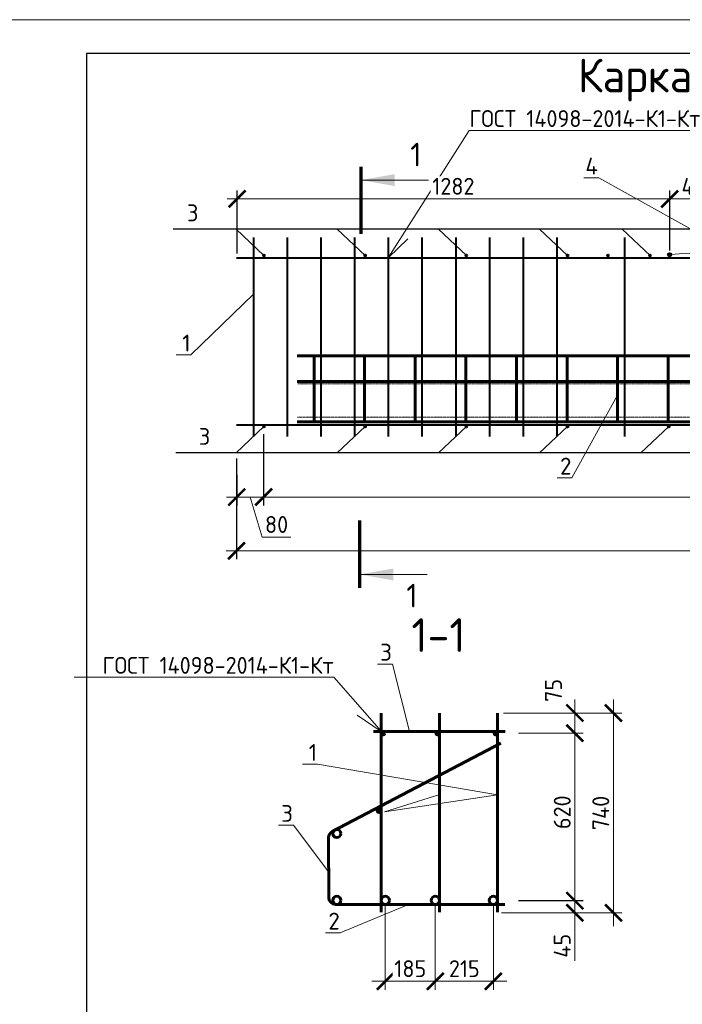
# Model space of a CAD drawing. Header units: millimetres. Extents: x 251864 to 617215, y -272865 to -46010.
# Tile 37 of 53: x 493577 to 503399, y -223534 to -208942. Entities that reach past the tile are written whole.
import ezdxf
from ezdxf import colors
from ezdxf.entities.mleader import LeaderData, LeaderLine
from ezdxf.math import Vec2, Vec3

# ---------------------------------------------------------------- set-up
doc = ezdxf.new("R2010")
doc.units = ezdxf.units.MM
doc.linetypes.add('CENTER2', pattern=[28.575, 19.05, -3.175, 3.175, -3.175])
doc.layers.get('Defpoints').update_dxf_attribs({"color": 140})
for name, color, linetype, lineweight in [('RAZMER', 100, 'Continuous', 15), ('Армирование', 3, 'Continuous', 40), ('Выноски', 20, 'Continuous', 20), ('подоснова', 151, 'Continuous', 5), ('поз.', 2, 'Continuous', 25), ('Размеры', 54, 'Continuous', 20), ('СО_ОСНОВНАЯ_060', 142, 'Continuous', 60), ('Текст-тонкая', 4, 'Continuous', 15), ('ТОНКИЕ', 7, 'Continuous', 9)]:
    doc.layers.add(name, color=color, linetype=linetype, lineweight=lineweight)
doc.layers.add('ТОЛСТЫЕ_ОСНОВНЫЕ', color=6, linetype='Continuous')
doc.styles.add('GOST-2.304_Type-B', font='GOST_Common.ttf')
doc.styles.add('ГОСТ', font='GOST_Common.ttf')
doc.dimstyles.new('ГОСТ', dxfattribs={"dimscale": 0, "dimtxt": 2.5, "dimasz": 2.5, "dimexe": 1.25, "dimexo": 0.625, "dimtad": 1, "dimdec": 0, "dimtxsty": 'ГОСТ', "dimblk": 'ARCHTICK', "dimcen": 2.5, "dimdle": 1.5, "dimclrd": 256, "dimclre": 256, "dimclrt": 256, "dimadec": 0, "dimazin": 0, "dimtfac": 1, "dimtdec": 0, "dimtmove": 1, "dimatfit": 3, "dimfxl": 2, "dimtfill": 1, "dimlwd": -1, "dimarcsym": 0})
doc.dimstyles.new('мой', dxfattribs={"dimscale": 100, "dimtxt": 2.5, "dimasz": 2.5, "dimexe": 1.25, "dimexo": 0.625, "dimtad": 1, "dimdec": 0, "dimtxsty": 'GOST-2.304_Type-B', "dimblk": 'ARCHTICK', "dimcen": 2.5, "dimdle": 2, "dimaunit": 1, "dimadec": 1, "dimazin": 2, "dimtfac": 1, "dimtdec": 0, "dimtmove": 1, "dimatfit": 3, "dimfxl": 1, "dimtfill": 1, "dimlwd": -1, "dimlwe": -1, "dimarcsym": 0})

# ---------------------------------------------------------------- blocks, each defined once
blk = doc.blocks.new('*U281')
at = {"layer": 'ТОЛСТЫЕ_ОСНОВНЫЕ', "color": 6}
blk.add_lwpolyline([(20, 5), (205, 5), (205, 292), (20, 292)], close=True, dxfattribs=at)
at = {"layer": 'ТОНКИЕ'}
blk.add_lwpolyline([(0, 0), (210, 0), (210, 297), (0, 297)], close=True, dxfattribs=at)
blk = doc.blocks.new('_None')
blk = doc.blocks.new('_ArchTick')
at = {"color": 0, "linetype": 'ByBlock', "const_width": 0.15}
blk.add_lwpolyline([(-0.5, -0.5), (0.5, 0.5)], dxfattribs=at)
blk = doc.blocks.new('*D1031')
at = {"layer": 'Defpoints', "color": 0, "ltscale": 0.1, "transparency": 16777216}
for p in [(500908, -221998), (501806, -221998), (500658, -222178)]:
    blk.add_point(p, dxfattribs=at)
at = {"layer": 'Размеры', "color": 0, "linetype": 'Continuous', "ltscale": 0.1, "transparency": 16777216}
for p, q in [((501806, -222378), (501806, -221798)), ((500971, -221998), (501931, -221998)), ((500721, -222178), (501931, -222178)), ((501806, -222891), (501806, -222178))]:
    blk.add_line(p, q, dxfattribs=at)
at = {"layer": 'Размеры', "color": 0, "ltscale": 0.1, "transparency": 16777216, "xscale": 250, "yscale": 250, "zscale": 250}
for p, rotation in [((501806, -221998), 90), ((501806, -222178), 270)]:
    blk.add_blockref('_ArchTick', p, dxfattribs=dict(at, rotation=rotation))
at = {"layer": 'Размеры', "color": 0, "ltscale": 0.1, "transparency": 16777216, "insert": (501619, -222666), "char_height": 250, "attachment_point": 5, "rotation": 90, "style": 'GOST-2.304_Type-B', "bg_fill": 3, "box_fill_scale": 1.1, "bg_fill_color": 256, "bg_fill_true_color": 13158600, "bg_fill_transparency": 0}
blk.add_mtext('45', dxfattribs=at)
blk = doc.blocks.new('*D1032')
at = {"layer": 'Defpoints', "color": 0, "ltscale": 0.1, "transparency": 16777216}
for p in [(500908, -219517), (501806, -219517), (500908, -221997)]:
    blk.add_point(p, dxfattribs=at)
at = {"layer": 'Размеры', "color": 0, "linetype": 'Continuous', "ltscale": 0.1, "transparency": 16777216}
for p, q in [((501806, -222197), (501806, -219317)), ((500971, -219517), (501931, -219517)), ((500971, -221997), (501931, -221997))]:
    blk.add_line(p, q, dxfattribs=at)
at = {"layer": 'Размеры', "color": 0, "ltscale": 0.1, "transparency": 16777216, "xscale": 250, "yscale": 250, "zscale": 250}
for p, rotation in [((501806, -219517), 90), ((501806, -221997), 270)]:
    blk.add_blockref('_ArchTick', p, dxfattribs=dict(at, rotation=rotation))
at = {"layer": 'Размеры', "color": 0, "ltscale": 0.1, "transparency": 16777216, "insert": (501619, -220687), "char_height": 250, "attachment_point": 5, "rotation": 90, "style": 'GOST-2.304_Type-B', "bg_fill": 3, "box_fill_scale": 1.1, "bg_fill_color": 256, "bg_fill_true_color": 13158600, "bg_fill_transparency": 0}
blk.add_mtext('620', dxfattribs=at)
blk = doc.blocks.new('*D1033')
at = {"layer": 'Defpoints', "color": 0, "ltscale": 0.1, "transparency": 16777216}
for p in [(500688, -219217), (501806, -219217), (500908, -219517)]:
    blk.add_point(p, dxfattribs=at)
at = {"layer": 'Размеры', "color": 0, "linetype": 'Continuous', "ltscale": 0.1, "transparency": 16777216}
for p, q in [((501806, -219717), (501806, -219017)), ((500751, -219217), (501931, -219217)), ((500971, -219517), (501931, -219517))]:
    blk.add_line(p, q, dxfattribs=at)
at = {"layer": 'Размеры', "color": 0, "ltscale": 0.1, "transparency": 16777216, "xscale": 250, "yscale": 250, "zscale": 250}
for p, rotation in [((501806, -219217), 90), ((501806, -219517), 270)]:
    blk.add_blockref('_ArchTick', p, dxfattribs=dict(at, rotation=rotation))
at = {"layer": 'Размеры', "color": 0, "ltscale": 0.1, "transparency": 16777216, "insert": (501490, -218882), "char_height": 250, "attachment_point": 5, "rotation": 90, "style": 'GOST-2.304_Type-B', "bg_fill": 3, "box_fill_scale": 1.1, "bg_fill_color": 256, "bg_fill_true_color": 13158600, "bg_fill_transparency": 0}
blk.add_mtext('75', dxfattribs=at)
blk = doc.blocks.new('*D1034')
at = {"layer": 'Defpoints', "color": 0, "ltscale": 0.1, "transparency": 16777216}
for p in [(501321, -219217), (500658, -222178), (502379, -222178)]:
    blk.add_point(p, dxfattribs=at)
at = {"layer": 'Размеры', "color": 0, "linetype": 'Continuous', "ltscale": 0.1, "transparency": 16777216}
for p, q in [((502379, -219017), (502379, -222378)), ((501383, -219217), (502504, -219217)), ((500721, -222178), (502504, -222178))]:
    blk.add_line(p, q, dxfattribs=at)
at = {"layer": 'Размеры', "color": 0, "ltscale": 0.1, "transparency": 16777216, "xscale": 250, "yscale": 250, "zscale": 250}
for p, rotation in [((502379, -219217), 90), ((502379, -222178), 270)]:
    blk.add_blockref('_ArchTick', p, dxfattribs=dict(at, rotation=rotation))
at = {"layer": 'Размеры', "color": 0, "ltscale": 0.1, "transparency": 16777216, "insert": (502191, -220698), "char_height": 250, "attachment_point": 5, "rotation": 90, "style": 'GOST-2.304_Type-B', "bg_fill": 3, "box_fill_scale": 1.1, "bg_fill_color": 256, "bg_fill_true_color": 13158600, "bg_fill_transparency": 0}
blk.add_mtext('740', dxfattribs=at)
blk = doc.blocks.new('*D1035')
at = {"layer": 'Defpoints', "color": 0, "ltscale": 0.1, "transparency": 16777216}
for p in [(499738, -221993), (500598, -221993), (499738, -223192)]:
    blk.add_point(p, dxfattribs=at)
at = {"layer": 'Размеры', "color": 0, "linetype": 'Continuous', "ltscale": 0.1, "transparency": 16777216}
for p, q in [((499738, -222055), (499738, -223317)), ((500598, -222055), (500598, -223317)), ((500798, -223192), (499538, -223192))]:
    blk.add_line(p, q, dxfattribs=at)
at = {"layer": 'Размеры', "color": 0, "ltscale": 0.1, "transparency": 16777216, "xscale": 250, "yscale": 250, "zscale": 250, "rotation": 180}
blk.add_blockref('_ArchTick', (499738, -223192), dxfattribs=at)
at = {"layer": 'Размеры', "color": 0, "ltscale": 0.1, "transparency": 16777216, "xscale": 250, "yscale": 250, "zscale": 250}
blk.add_blockref('_ArchTick', (500598, -223192), dxfattribs=at)
at = {"layer": 'Размеры', "color": 0, "ltscale": 0.1, "transparency": 16777216, "insert": (500168, -223005), "char_height": 250, "attachment_point": 5, "style": 'GOST-2.304_Type-B', "bg_fill": 3, "box_fill_scale": 1.1, "bg_fill_color": 256, "bg_fill_true_color": 13158600, "bg_fill_transparency": 0}
blk.add_mtext('215', dxfattribs=at)
blk = doc.blocks.new('*D1036')
at = {"layer": 'Defpoints', "color": 0, "ltscale": 0.1, "transparency": 16777216}
for p in [(498997, -221993), (499738, -222176), (498997, -223192)]:
    blk.add_point(p, dxfattribs=at)
at = {"layer": 'Размеры', "color": 0, "linetype": 'Continuous', "ltscale": 0.1, "transparency": 16777216}
for p, q in [((498997, -222055), (498997, -223317)), ((499738, -222238), (499738, -223317)), ((499938, -223192), (498797, -223192))]:
    blk.add_line(p, q, dxfattribs=at)
at = {"layer": 'Размеры', "color": 0, "ltscale": 0.1, "transparency": 16777216, "xscale": 250, "yscale": 250, "zscale": 250, "rotation": 180}
blk.add_blockref('_ArchTick', (498997, -223192), dxfattribs=at)
at = {"layer": 'Размеры', "color": 0, "ltscale": 0.1, "transparency": 16777216, "xscale": 250, "yscale": 250, "zscale": 250}
blk.add_blockref('_ArchTick', (499738, -223192), dxfattribs=at)
at = {"layer": 'Размеры', "color": 0, "ltscale": 0.1, "transparency": 16777216, "insert": (499367, -223005), "char_height": 250, "attachment_point": 5, "style": 'GOST-2.304_Type-B', "bg_fill": 3, "box_fill_scale": 1.1, "bg_fill_color": 256, "bg_fill_true_color": 13158600, "bg_fill_transparency": 0}
blk.add_mtext('185', dxfattribs=at)
blk = doc.blocks.new('*D1037')
at = {"layer": 'Defpoints', "color": 0, "transparency": 16777216}
for p in [(497193, -215021), (496795, -215626), (497193, -216016)]:
    blk.add_point(p, dxfattribs=at)
at = {"layer": 'Размеры', "lineweight": -2, "transparency": 16777216}
for p, q in [((497193, -215084), (497193, -216141)), ((496795, -215689), (496795, -216141))]:
    blk.add_line(p, q, dxfattribs=at)
at = {"layer": 'Размеры', "transparency": 16777216}
for p, q in [((496645, -216016), (497343, -216016)), ((496994, -216016), (497173, -216610)), ((497173, -216610), (497598, -216610))]:
    blk.add_line(p, q, dxfattribs=at)
at = {"layer": 'Размеры', "transparency": 16777216, "xscale": 250, "yscale": 250, "zscale": 250, "rotation": 180}
blk.add_blockref('_ArchTick', (496795, -216016), dxfattribs=at)
at = {"layer": 'Размеры', "transparency": 16777216, "xscale": 250, "yscale": 250, "zscale": 250}
blk.add_blockref('_ArchTick', (497193, -216016), dxfattribs=at)
at = {"layer": 'Размеры', "transparency": 16777216, "insert": (497385, -216423), "char_height": 250, "attachment_point": 5, "style": 'ГОСТ', "bg_fill": 3, "box_fill_scale": 1.1, "bg_fill_color": 256, "bg_fill_true_color": 13158600, "bg_fill_transparency": 0}
blk.add_mtext('80', dxfattribs=at)
blk = doc.blocks.new('*D1039')
at = {"layer": 'Defpoints', "color": 0, "transparency": 16777216}
for p in [(496790, -215383), (511090, -215537), (511090, -216814)]:
    blk.add_point(p, dxfattribs=at)
at = {"layer": 'Размеры', "lineweight": -2, "transparency": 16777216}
for p, q in [((496790, -215445), (496790, -216939)), ((511090, -215599), (511090, -216939))]:
    blk.add_line(p, q, dxfattribs=at)
at = {"layer": 'Размеры', "transparency": 16777216}
blk.add_line((496640, -216814), (511240, -216814), dxfattribs=at)
at = {"layer": 'Размеры', "transparency": 16777216, "xscale": 250, "yscale": 250, "zscale": 250, "rotation": 180}
blk.add_blockref('_ArchTick', (496790, -216814), dxfattribs=at)
at = {"layer": 'Размеры', "transparency": 16777216, "xscale": 250, "yscale": 250, "zscale": 250}
blk.add_blockref('_ArchTick', (511090, -216814), dxfattribs=at)
at = {"layer": 'Размеры', "transparency": 16777216, "insert": (503940, -216626), "char_height": 250, "attachment_point": 5, "style": 'ГОСТ', "bg_fill": 3, "box_fill_scale": 1.1, "bg_fill_color": 256, "bg_fill_true_color": 13158600, "bg_fill_transparency": 0}
blk.add_mtext('2860', dxfattribs=at)
blk = doc.blocks.new('*D1040')
at = {"layer": 'Defpoints', "color": 0, "transparency": 16777216}
for p in [(510698, -215021), (497193, -215613), (510698, -216016)]:
    blk.add_point(p, dxfattribs=at)
at = {"layer": 'Размеры', "lineweight": -2, "transparency": 16777216}
for p, q in [((510698, -215084), (510698, -216141)), ((497193, -215675), (497193, -216141))]:
    blk.add_line(p, q, dxfattribs=at)
at = {"layer": 'Размеры', "transparency": 16777216}
blk.add_line((497043, -216016), (510848, -216016), dxfattribs=at)
at = {"layer": 'Размеры', "transparency": 16777216, "xscale": 250, "yscale": 250, "zscale": 250, "rotation": 180}
blk.add_blockref('_ArchTick', (497193, -216016), dxfattribs=at)
at = {"layer": 'Размеры', "transparency": 16777216, "xscale": 250, "yscale": 250, "zscale": 250}
blk.add_blockref('_ArchTick', (510698, -216016), dxfattribs=at)
at = {"layer": 'Размеры', "transparency": 16777216, "insert": (503946, -215829), "char_height": 250, "attachment_point": 5, "style": 'ГОСТ', "bg_fill": 3, "box_fill_scale": 1.1, "bg_fill_color": 256, "bg_fill_true_color": 13158600, "bg_fill_transparency": 0}
blk.add_mtext('9х300', dxfattribs=at)
blk = doc.blocks.new('*D1061')
at = {"layer": 'Defpoints', "color": 0, "transparency": 16777216}
for p in [(503212, -211598), (503212, -212426), (496800, -212469)]:
    blk.add_point(p, dxfattribs=at)
at = {"layer": 'Размеры', "lineweight": -2, "transparency": 16777216}
for p, q in [((496800, -212407), (496800, -211473)), ((503212, -212363), (503212, -211473))]:
    blk.add_line(p, q, dxfattribs=at)
at = {"layer": 'Размеры', "transparency": 16777216}
blk.add_line((496650, -211598), (503362, -211598), dxfattribs=at)
at = {"layer": 'Размеры', "transparency": 16777216, "xscale": 250, "yscale": 250, "zscale": 250, "rotation": 180}
blk.add_blockref('_ArchTick', (496800, -211598), dxfattribs=at)
at = {"layer": 'Размеры', "transparency": 16777216, "xscale": 250, "yscale": 250, "zscale": 250}
blk.add_blockref('_ArchTick', (503212, -211598), dxfattribs=at)
at = {"layer": 'Размеры', "transparency": 16777216, "insert": (500006, -211411), "char_height": 250, "attachment_point": 5, "style": 'ГОСТ', "bg_fill": 3, "box_fill_scale": 1.1, "bg_fill_color": 256, "bg_fill_true_color": 13158600, "bg_fill_transparency": 0}
blk.add_mtext('1282', dxfattribs=at)
blk = doc.blocks.new('*D1062')
at = {"layer": 'Defpoints', "color": 0, "transparency": 16777216}
for p in [(504212, -211598), (503212, -212426), (504212, -212426)]:
    blk.add_point(p, dxfattribs=at)
at = {"layer": 'Размеры', "lineweight": -2, "transparency": 16777216}
for p, q in [((503212, -212363), (503212, -211473)), ((504212, -212363), (504212, -211473))]:
    blk.add_line(p, q, dxfattribs=at)
at = {"layer": 'Размеры', "transparency": 16777216}
blk.add_line((503062, -211598), (504362, -211598), dxfattribs=at)
at = {"layer": 'Размеры', "transparency": 16777216, "xscale": 250, "yscale": 250, "zscale": 250, "rotation": 180}
blk.add_blockref('_ArchTick', (503212, -211598), dxfattribs=at)
at = {"layer": 'Размеры', "transparency": 16777216, "xscale": 250, "yscale": 250, "zscale": 250}
blk.add_blockref('_ArchTick', (504212, -211598), dxfattribs=at)
at = {"layer": 'Размеры', "transparency": 16777216, "insert": (503712, -211411), "char_height": 250, "attachment_point": 5, "style": 'ГОСТ', "bg_fill": 3, "box_fill_scale": 1.1, "bg_fill_color": 256, "bg_fill_true_color": 13158600, "bg_fill_transparency": 0}
blk.add_mtext('4х50', dxfattribs=at)
blk = doc.blocks.new('_Dot')
at = {"color": 0, "linetype": 'ByBlock', "lineweight": -2}
blk.add_line((-0.5, 0), (-1, 0), dxfattribs=at)
at = {"color": 0, "linetype": 'ByBlock', "const_width": 0.5}
blk.add_lwpolyline([(-0.25, 0, 1), (0.25, 0, 1)], format="xyb", close=True, dxfattribs=at)

msp = doc.modelspace()

# ---------------------------------------------------------------- hatches: boundary and pattern name
at = {"layer": 'Выноски'}
msp.add_hatch(color=256, dxfattribs=at).paths.add_polyline_path([(498615.5, -217162.9), (499115.5, -217074.8), (499115.5, -217251.1)], flags=0)

# ---------------------------------------------------------------- linework, layer by layer
at = {"layer": 'Армирование'}
for p, q in [((497040.4, -212169.4), (497040.4, -215119.4)), ((497540.4, -212169.4), (497540.4, -215119.4)), ((498040.4, -212169.4), (498040.4, -215119.4)), ((498540.4, -212169.4), (498540.4, -215119.4)), ((499040.4, -212169.4), (499040.4, -215119.4)), ((499540.4, -212169.4), (499540.4, -215119.4)), ((500040.4, -212169.4), (500040.4, -215119.4)), ((500540.4, -212169.4), (500540.4, -215119.4)), ((501040.4, -212169.4), (501040.4, -215119.4)), ((501540.4, -212169.4), (501540.4, -215119.4)), ((502540.4, -212169.4), (502540.4, -215119.4)), ((496790.4, -212469.4), (511090.4, -212469.4)), ((496790.4, -214944.8), (511090.4, -214944.8))]:
    msp.add_line(p, q, dxfattribs=at)
for centre, radius in [((497198.4, -212436.1), 12), ((498698.4, -212436.1), 12), ((500198.4, -212436.1), 12), ((501698.4, -212436.1), 12), ((502298.4, -212436.1), 12), ((502921.6, -212436.1), 12), ((503211.8, -212425.7), 25), ((497198.4, -214972.1), 12)]:
    msp.add_circle(centre, radius, dxfattribs=at)
at = {"layer": 'Выноски'}
msp.add_line((498615.5, -217162.9), (499615.5, -217162.9), dxfattribs=at)
at = {"layer": 'подоснова', "ltscale": 0.3}
for p, q in [((499040.4, -212469.4), (499331.4, -212188.4)), ((498937.3, -219489.2), (498577.1, -219248))]:
    msp.add_line(p, q, dxfattribs=at)
at = {"layer": 'поз.', "ltscale": 25}
for points in [[(496946, -212046.6), (495852.2, -212046.6)], [(510284.6, -212046.6), (496458.5, -212046.6)], [(497198.4, -212436.1), (496784.6, -212046.6)], [(498698.4, -212436.1), (498284.6, -212046.6)], [(500198.4, -212436.1), (499784.6, -212046.6)], [(501698.4, -212436.1), (501284.6, -212046.6)], [(502921.6, -212436.1), (502507.7, -212046.6)]]:
    msp.add_lwpolyline(points, dxfattribs=at)
at = {"layer": 'СО_ОСНОВНАЯ_060', "ltscale": 100}
msp.add_line((498158.1, -221953.2), (498157, -221062.2), dxfattribs=at)
for points in [[(497690.4, -213925.4), (510190.4, -213925.4)], [(497940.4, -214902), (497940.4, -213925.4)], [(498690.4, -214902), (498690.4, -213925.4)], [(499440.4, -214902), (499440.4, -213925.4)], [(500190.4, -214902), (500190.4, -213925.4)], [(500940.4, -214902), (500940.4, -213925.4)], [(501690.4, -214902), (501690.4, -213925.4)], [(502440.4, -214902), (502440.4, -213925.4)], [(503190.4, -214902), (503190.4, -213925.4)], [(497690.4, -214301.5), (510190.4, -214301.5)], [(497690.4, -214902), (510190.4, -214902)], [(498937.2, -219217.4), (498937.2, -222167.4)], [(499797.7, -219217.4), (499797.7, -222167.4)], [(500658.1, -219217.4), (500658.1, -222167.4)], [(500773.1, -219492.4), (498822.2, -219492.4)], [(500767.2, -222053.2), (498816.4, -222053.2)]]:
    msp.add_lwpolyline(points, dxfattribs=at)
for centre, radius in [((498962.2, -219517.4), 25), ((499772.7, -219517.4), 25), ((500633.1, -219517.4), 25), ((498900.1, -220663.1), 25.8), ((498277, -221002.4), 60), ((498278.1, -221992.8), 60), ((498997.2, -221992.8), 60), ((499737.7, -221992.8), 60), ((500598.1, -221992.8), 60)]:
    msp.add_circle(centre, radius, dxfattribs=at)
for centre, start, end in [((498257, -221062.2), 117.63964, 180), ((498258.1, -221953.2), 180, 270)]:
    msp.add_arc(centre, 100, start, end, dxfattribs=at)
at = {"layer": 'Текст-тонкая', "color": 0, "linetype": 'CENTER2', "ltscale": 0.1}
for points in [[(497699.4, -214338.4), (510199.4, -214338.4)], [(497690.4, -214833.6), (510190.4, -214833.6)]]:
    msp.add_lwpolyline(points, dxfattribs=at)

# ---------------------------------------------------------------- block references
at = {"xscale": 100, "yscale": 100, "zscale": 100}
msp.add_blockref('*U281', (492569.1, -238642.1), dxfattribs=at)

# ---------------------------------------------------------------- texts
at = {"layer": 'Выноски', "style": 'GOST-2.304_Type-B'}
for p in [(499366.4, -211115.6), (499308.3, -217652.2)]:
    msp.add_text('1', height=350, dxfattribs=at).set_placement(p)
at = {"layer": 'Размеры', "attachment_point": 5, "style": 'GOST-2.304_Type-B'}
for s, insert, char_height in [('Каркас КП-4', (503706.4, -209836.4), 500), ('3', (496142.3, -211804.7), 250), ('3', (496317.3, -215117.5), 250), ('1-1', (499784.7, -218062.5), 500)]:
    msp.add_mtext_dynamic_manual_height_columns(s, width=15225.227, gutter_width=15, heights=[0], dxfattribs=dict(at, insert=insert, char_height=char_height))

# ---------------------------------------------------------------- leaders
at = {"layer": 'подоснова', "ltscale": 0.3}
ml = msp.add_multileader_mtext('Standard', dxfattribs=at)
ml.set_content('ГОСТ 14098-2014-К1-Кт', color=256, style='GOST-2.304_Type-B')
ml.set_leader_properties(color=256, linetype='ByLayer', lineweight=15)
ml.set_arrow_properties(name='NONE')
ml.build(insert=Vec2(0, 0))
ml.multileader.update_dxf_attribs({"text_left_attachment_type": 6, "text_right_attachment_type": 6, "dogleg_length": 0.1, "arrow_head_size": 0.18})
ctx = ml.context
ctx.base_point, ctx.char_height, ctx.arrow_head_size, ctx.landing_gap_size, ctx.plane_origin = Vec3(500241.5, -210582.4), 250, 0.18, 0.2, Vec3(499650.1, -209854)
ctx.left_attachment, ctx.right_attachment = 6, 6
notes = []
notes.append((ctx, [(0, (1, 1, 0), (500241.4, -210582.4), (1, 0), 0.1, [(0, [(499040.4, -212469.4)], 0, [])])]))
ctx.mtext.insert, ctx.mtext.flow_direction = Vec3(500241.7, -210282.4), 5
at = {"layer": 'подоснова'}
ml = msp.add_multileader_mtext('Standard', dxfattribs=at)
ml.set_content('{\\fISOCPEUR|b0|i0|c204|p34;1}', color=256, style='GOST-2.304_Type-B')
ml.set_leader_properties(color=256, linetype='ByLayer', lineweight=15)
ml.set_arrow_properties(name='NONE')
ml.build(insert=Vec2(0, 0))
ml.multileader.update_dxf_attribs({"text_left_attachment_type": 6, "text_right_attachment_type": 6, "dogleg_length": 10, "arrow_head_size": 18})
ctx = ml.context
ctx.base_point, ctx.char_height, ctx.arrow_head_size, ctx.landing_gap_size, ctx.plane_origin = Vec3(495990.9, -213908.2), 250, 18, 20, Vec3(502628.7, -214380.9)
ctx.left_attachment, ctx.right_attachment, ctx.text_align_type = 6, 6, 1
notes.append((ctx, [(0, (1, 1, 0), (496115.9, -213908.2), (-1, 0), 10, [(1, [(497040.4, -213009.7)], 0, [])])]))
ctx.mtext.insert, ctx.mtext.width, ctx.mtext.alignment, ctx.mtext.flow_direction = Vec3(496048.4, -213608.2), 3036.308, 2, 5
ml = msp.add_multileader_mtext('Standard', dxfattribs=at)
ml.set_content('{\\fISOCPEUR|b0|i0|c204|p34;3}', color=256, style='GOST-2.304_Type-B')
ml.set_leader_properties(color=256, linetype='ByLayer', lineweight=15)
ml.set_arrow_properties(name='NONE')
ml.build(insert=Vec2(0, 0))
ml.multileader.update_dxf_attribs({"text_left_attachment_type": 6, "text_right_attachment_type": 6, "dogleg_length": 10, "arrow_head_size": 18})
ctx = ml.context
ctx.base_point, ctx.char_height, ctx.arrow_head_size, ctx.landing_gap_size, ctx.plane_origin = Vec3(498925.8, -218490.7), 250, 18, 20, Vec3(505613.6, -218963.4)
ctx.left_attachment, ctx.right_attachment, ctx.text_align_type = 6, 6, 1
notes.append((ctx, [(0, (1, 1, 0), (499100.8, -218490.7), (-1, 0), 10, [(1, [(499362.3, -219508.2)], 0, [])])]))
ctx.mtext.insert, ctx.mtext.width, ctx.mtext.alignment, ctx.mtext.flow_direction = Vec3(499008.3, -218190.7), 3036.308, 2, 5
at = {"layer": 'подоснова', "ltscale": 0.3}
ml = msp.add_multileader_mtext('Standard', dxfattribs=at)
ml.set_content('ГОСТ 14098-2014-К1-Кт', color=256, style='GOST-2.304_Type-B')
ml.set_leader_properties(color=256, linetype='ByLayer', lineweight=15)
ml.set_arrow_properties(name='NONE')
ml.build(insert=Vec2(0, 0))
ml.multileader.update_dxf_attribs({"text_left_attachment_type": 6, "text_right_attachment_type": 6, "dogleg_length": 0.1, "arrow_head_size": 0.18})
ctx = ml.context
ctx.base_point, ctx.char_height, ctx.arrow_head_size, ctx.landing_gap_size, ctx.plane_origin = Vec3(494645, -218685.5), 250, 0.18, 0.2, Vec3(494053.6, -218233.7)
ctx.left_attachment, ctx.right_attachment, ctx.text_align_type = 6, 6, 2
notes.append((ctx, [(1, (1, 1, 0), (498231.2, -218685.5), (-1, 0), 0.1, [(0, [(498939.6, -219490.9)], 0, [])])]))
ctx.mtext.insert, ctx.mtext.alignment, ctx.mtext.flow_direction = Vec3(498230.9, -218385.5), 3, 5
at = {"layer": 'подоснова'}
ml = msp.add_multileader_mtext('Standard', dxfattribs=at)
ml.set_content('{\\fISOCPEUR|b0|i0|c204|p34;1}', color=256, style='GOST-2.304_Type-B')
ml.set_leader_properties(color=256, linetype='ByLayer', lineweight=15)
ml.set_arrow_properties(name='NONE')
ml.build(insert=Vec2(0, 0))
ml.multileader.update_dxf_attribs({"text_left_attachment_type": 6, "text_right_attachment_type": 6, "dogleg_length": 10, "arrow_head_size": 18})
ctx = ml.context
ctx.base_point, ctx.char_height, ctx.arrow_head_size, ctx.landing_gap_size, ctx.plane_origin = Vec3(497866.7, -219976), 250, 18, 20, Vec3(504504.5, -220448.7)
ctx.left_attachment, ctx.right_attachment, ctx.text_align_type = 6, 6, 1
notes.append((ctx, [(0, (1, 1, 0), (497991.7, -219976), (-1, 0), 10, [(0, [(499804.7, -220422.1), (498984.7, -220682.1), (500658.1, -220426.8)], 0, [])])]))
ctx.mtext.insert, ctx.mtext.width, ctx.mtext.alignment, ctx.mtext.flow_direction = Vec3(497924.2, -219676), 3036.308, 2, 5
ml = msp.add_multileader_mtext('Standard', dxfattribs=at)
ml.set_content('{\\fISOCPEUR|b0|i0|c0|p34;3}', color=256, style='GOST-2.304_Type-B')
ml.set_leader_properties(color=256, linetype='ByLayer', lineweight=15)
ml.set_arrow_properties(name='NONE')
ml.build(insert=Vec2(0, 0))
ml.multileader.update_dxf_attribs({"text_left_attachment_type": 6, "text_right_attachment_type": 6, "dogleg_length": 10, "arrow_head_size": 18})
ctx = ml.context
ctx.base_point, ctx.char_height, ctx.arrow_head_size, ctx.landing_gap_size, ctx.plane_origin = Vec3(497458.3, -220879.3), 250, 18, 20, Vec3(504146.1, -221352)
ctx.left_attachment, ctx.right_attachment, ctx.text_align_type = 6, 6, 1
notes.append((ctx, [(0, (1, 1, 0), (497633.3, -220879.3), (-1, 0), 10, [(1, [(498157.6, -221576.2)], 0, [])])]))
ctx.mtext.insert, ctx.mtext.width, ctx.mtext.alignment, ctx.mtext.flow_direction = Vec3(497540.8, -220579.3), 3036.308, 2, 5
ml = msp.add_multileader_mtext('Standard', dxfattribs=at)
ml.set_content('{\\fISOCPEUR|b0|i0|c204|p34;2}', color=256, style='GOST-2.304_Type-B')
ml.set_leader_properties(color=256, linetype='ByLayer', lineweight=15)
ml.set_arrow_properties(name='NONE')
ml.build(insert=Vec2(0, 0))
ml.multileader.update_dxf_attribs({"text_left_attachment_type": 6, "text_right_attachment_type": 6, "dogleg_length": 10, "arrow_head_size": 18})
ctx = ml.context
ctx.base_point, ctx.char_height, ctx.arrow_head_size, ctx.landing_gap_size, ctx.plane_origin = Vec3(498154.7, -222475.7), 250, 18, 20, Vec3(504842.5, -222948.4)
ctx.left_attachment, ctx.right_attachment, ctx.text_align_type = 6, 6, 1
notes.append((ctx, [(0, (1, 1, 0), (498329.7, -222475.7), (-1, 0), 10, [(1, [(499342.6, -222053.2)], 0, [])])]))
ctx.mtext.insert, ctx.mtext.width, ctx.mtext.alignment, ctx.mtext.flow_direction = Vec3(498237.2, -222175.7), 3036.308, 2, 5
for ctx, leaders in notes:
    for number, flags, end, landing, length, lines in leaders:
        leader = LeaderData()
        leader.index, (leader.has_last_leader_line, leader.has_dogleg_vector, leader.attachment_direction) = number, flags
        leader.last_leader_point, leader.dogleg_vector, leader.dogleg_length = Vec3(end), Vec3(landing), length
        for number, points, colour, breaks in lines:
            line = LeaderLine()
            line.index, line.vertices, line.color, line.breaks = number, Vec3.list(points), colors.encode_raw_color(colour), breaks
            leader.lines.append(line)
        ctx.leaders.append(leader)

# ---------------------------------------------------------------- next in the draw order: dimensions: what is measured, and where the dimension line sits
at = {"layer": 'Размеры'}
for base, p1, p2, picture, middle in [((503211.8, -211598.2), (496800.4, -212469.4), (503211.8, -212425.7), '*D1061', (500006.1, -211410.7)), ((497193.4, -216016.3), (496795.4, -215626.4), (497193.4, -215021.4), '*D1037', (497235, -216422.6))]:
    dim = msp.add_linear_dim(base=base, p1=p1, p2=p2, dimstyle='ГОСТ', override={"dimscale": 100, "dimlfac": 0.2, "dimtix": 0, "dimtofl": 1, "dimtmove": 1, "dimatfit": 3}, dxfattribs=at)
    dim.commit()
    dim.dimension.update_dxf_attribs({"geometry": picture, "text_midpoint": middle})
at = {"layer": 'Размеры', "ltscale": 0.1}
dim = msp.add_linear_dim(base=(501806.3, -221997.8), p1=(500658.1, -222178.4), p2=(500908.1, -221997.8), angle=90, dimstyle='мой', override={"dimlfac": 0.25}, dxfattribs=at)
dim.commit()
dim.dimension.update_dxf_attribs({"geometry": '*D1031', "text_midpoint": (501977.9, -222665.8), "dimtype": 160})

# ---------------------------------------------------------------- next in the draw order: hatches: boundary and pattern name
at = {"layer": 'Выноски'}
msp.add_hatch(color=256, dxfattribs=at).paths.add_polyline_path([(498636, -211319.2), (499136, -211231), (499136, -211407.4)], flags=0)

# ---------------------------------------------------------------- next in the draw order: linework, layer by layer
msp.add_line((498636, -211319.2), (499636, -211319.2), dxfattribs=at)
msp.add_lwpolyline([(498636, -212119.2, 50, 50, 0), (498636, -211119.2, 50, 50, 0)], format="xyseb", dxfattribs=at)
at = {"layer": 'поз.', "ltscale": 25}
for points in [[(497198.4, -214972.1), (496784.6, -215361.6)], [(510284.6, -215361.6), (495891.1, -215361.9)]]:
    msp.add_lwpolyline(points, dxfattribs=at)

# ---------------------------------------------------------------- next in the draw order: dimensions: what is measured, and where the dimension line sits
at = {"layer": 'Размеры'}
dim = msp.add_linear_dim(base=(504211.8, -211598.2), p1=(503211.8, -212425.7), p2=(504211.8, -212425.7), text='4х50', dimstyle='ГОСТ', override={"dimscale": 100, "dimlfac": 0.2, "dimtix": 0, "dimtofl": 1, "dimtmove": 1, "dimatfit": 3}, dxfattribs=at)
dim.commit()
dim.dimension.update_dxf_attribs({"geometry": '*D1062', "text_midpoint": (503711.8, -211410.7)})
at = {"layer": 'Размеры', "ltscale": 0.1}
dim = msp.add_linear_dim(base=(501806.3, -219517.4), p1=(500908.1, -221996.8), p2=(500908.1, -219517.4), angle=90, dimstyle='мой', override={"dimlfac": 0.25}, dxfattribs=at)
dim.commit()
dim.dimension.update_dxf_attribs({"geometry": '*D1032', "text_midpoint": (501806.3, -220686.6), "dimtype": 160})

# ---------------------------------------------------------------- next in the draw order: dimensions: what is measured, and where the dimension line sits
at = {"layer": 'Размеры'}
dim = msp.add_linear_dim(base=(511090.4, -216813.9), p1=(496790.4, -215382.6), p2=(511090.4, -215536.9), dimstyle='ГОСТ', override={"dimscale": 100, "dimlfac": 0.2, "dimtix": 0, "dimtofl": 1, "dimtmove": 1, "dimatfit": 3}, dxfattribs=at)
dim.commit()
dim.dimension.update_dxf_attribs({"geometry": '*D1039', "text_midpoint": (503940.4, -216626.4)})
at = {"layer": 'Размеры', "ltscale": 0.1}
dim = msp.add_linear_dim(base=(501806.3, -219217.4), p1=(500908.1, -219517.4), p2=(500688.1, -219217.4), angle=90, dimstyle='мой', override={"dimlfac": 0.25}, dxfattribs=at)
dim.commit()
dim.dimension.update_dxf_attribs({"geometry": '*D1033', "text_midpoint": (501677.6, -218881.6), "dimtype": 160})

# ---------------------------------------------------------------- next in the draw order: leaders
at = {"layer": 'подоснова'}
ml = msp.add_multileader_mtext('Standard', dxfattribs=at)
ml.set_content('{\\fISOCPEUR|b0|i0|c204|p34;4}', color=256, style='GOST-2.304_Type-B')
ml.set_leader_properties(color=256, linetype='ByLayer', lineweight=15)
ml.set_arrow_properties(name='NONE')
ml.build(insert=Vec2(0, 0))
ml.multileader.update_dxf_attribs({"text_left_attachment_type": 6, "text_right_attachment_type": 6, "dogleg_length": 10, "arrow_head_size": 18})
ctx = ml.context
ctx.base_point, ctx.char_height, ctx.arrow_head_size, ctx.landing_gap_size, ctx.plane_origin = Vec3(501959.9, -211286.3), 250, 18, 20, Vec3(508672.7, -211549)
ctx.left_attachment, ctx.right_attachment, ctx.text_align_type = 6, 6, 1
notes = []
notes.append((ctx, [(0, (1, 1, 0), (502159.9, -211286.3), (-1, 0), 10, [(4, [(503186.8, -212425.7), (503461.8, -212400.7), (503731.9, -212440.5), (503961.8, -212425.7), (504233.6, -212437.8)], 0, [])])]))
ctx.mtext.insert, ctx.mtext.width, ctx.mtext.alignment, ctx.mtext.flow_direction = Vec3(502054.9, -210986.3), 3036.308, 2, 5
for ctx, leaders in notes:
    for number, flags, end, landing, length, lines in leaders:
        leader = LeaderData()
        leader.index, (leader.has_last_leader_line, leader.has_dogleg_vector, leader.attachment_direction) = number, flags
        leader.last_leader_point, leader.dogleg_vector, leader.dogleg_length = Vec3(end), Vec3(landing), length
        for number, points, colour, breaks in lines:
            line = LeaderLine()
            line.index, line.vertices, line.color, line.breaks = number, Vec3.list(points), colors.encode_raw_color(colour), breaks
            leader.lines.append(line)
        ctx.leaders.append(leader)

# ---------------------------------------------------------------- next in the draw order: linework, layer by layer
at = {"layer": 'Выноски', "const_width": 50}
msp.add_lwpolyline([(498615.5, -216362.9), (498615.5, -217362.9)], dxfattribs=at)

# ---------------------------------------------------------------- next in the draw order: dimensions: what is measured, and where the dimension line sits
at = {"layer": 'Размеры'}
dim = msp.add_linear_dim(base=(510698.4, -216016.3), p1=(497193.4, -215612.6), p2=(510698.4, -215021.4), text='9х300', dimstyle='ГОСТ', override={"dimscale": 100, "dimlfac": 0.2, "dimtix": 0, "dimtofl": 1, "dimtmove": 1, "dimatfit": 3}, dxfattribs=at)
dim.commit()
dim.dimension.update_dxf_attribs({"geometry": '*D1040', "text_midpoint": (503945.9, -215828.8)})
at = {"layer": 'Размеры', "ltscale": 0.1}
dim = msp.add_linear_dim(base=(502378.8, -222178.4), p1=(501321, -219217.4), p2=(500658.1, -222178.4), angle=90, dimstyle='мой', override={"dimlfac": 0.25}, dxfattribs=at)
dim.commit()
dim.dimension.update_dxf_attribs({"geometry": '*D1034', "text_midpoint": (502191.3, -220697.9)})

# ---------------------------------------------------------------- next in the draw order: linework, layer by layer
at = {"layer": 'Армирование'}
for centre in [(498698.4, -214972.1), (500198.4, -214972.1), (501698.4, -214972.1), (503198.4, -214972.1)]:
    msp.add_circle(centre, 12, dxfattribs=at)
at = {"layer": 'поз.', "ltscale": 25}
for points in [[(498698.4, -214972.1), (498284.6, -215361.6)], [(500198.4, -214972.1), (499784.6, -215361.6)], [(501698.4, -214972.1), (501284.6, -215361.6)], [(503198.4, -214972.1), (502784.6, -215361.6)]]:
    msp.add_lwpolyline(points, dxfattribs=at)
at = {"layer": 'СО_ОСНОВНАЯ_060', "ltscale": 100}
msp.add_line((498210.6, -220973.7), (500708.3, -219665.7), dxfattribs=at)

# ---------------------------------------------------------------- next in the draw order: dimensions: what is measured, and where the dimension line sits
at = {"layer": 'Размеры', "ltscale": 0.1}
dim = msp.add_linear_dim(base=(499737.7, -223192.3), p1=(500598.1, -221992.8), p2=(499737.7, -221992.8), dimstyle='мой', override={"dimlfac": 0.25}, dxfattribs=at)
dim.commit()
dim.dimension.update_dxf_attribs({"geometry": '*D1035', "text_midpoint": (500167.9, -223004.8)})

# ---------------------------------------------------------------- next in the draw order: leaders
at = {"layer": 'RAZMER', "color": 1, "ltscale": 100}
ml = msp.add_multileader_mtext('Standard', dxfattribs=at)
ml.set_content('{\\fGOST 2.304 type A|b0|i0|c204|p34;ЗД}', color=1, style='ГОСТ')
ml.set_leader_properties(color=256, linetype='ByLayer', lineweight=-1)
ml.set_arrow_properties(name='DOT')
ml.build(insert=Vec2(0, 0))
ml.multileader.update_dxf_attribs({"text_left_attachment_type": 6, "text_right_attachment_type": 6, "dogleg_length": 0.6, "arrow_head_size": 100, "scale": 100})
ctx = ml.context
ctx.base_point, ctx.scale, ctx.char_height, ctx.arrow_head_size, ctx.landing_gap_size, ctx.plane_origin = Vec3(523888.4, -215739.2), 100, 250, 100, 50, Vec3(523505.4, -214793)
ctx.left_attachment, ctx.right_attachment, ctx.text_align_type = 6, 6, 1
notes = []
notes.append((ctx, [(0, (1, 1, 0), (523828.4, -215739.2), (1, 0), 60, [(0, [(523642.4, -214881.9)], 0, [])])]))
ctx.mtext.insert, ctx.mtext.width, ctx.mtext.alignment, ctx.mtext.flow_direction = Vec3(524090.2, -215439.2), 471.412, 2, 5
at = {"layer": 'подоснова'}
ml = msp.add_multileader_mtext('Standard', dxfattribs=at)
ml.set_content('{\\fISOCPEUR|b0|i0|c204|p34;2}', color=256, style='GOST-2.304_Type-B')
ml.set_leader_properties(color=256, linetype='ByLayer', lineweight=15)
ml.set_arrow_properties(name='NONE')
ml.build(insert=Vec2(0, 0))
ml.multileader.update_dxf_attribs({"text_left_attachment_type": 6, "text_right_attachment_type": 6, "dogleg_length": 10, "arrow_head_size": 18})
ctx = ml.context
ctx.base_point, ctx.char_height, ctx.arrow_head_size, ctx.landing_gap_size, ctx.plane_origin = Vec3(501588.6, -215733.2), 250, 18, 20, Vec3(508276.3, -215995.9)
ctx.left_attachment, ctx.right_attachment, ctx.text_align_type = 6, 6, 1
notes.append((ctx, [(0, (1, 1, 0), (501763.6, -215733.2), (-1, 0), 10, [(1, [(502440.4, -214504.8)], 0, [])])]))
ctx.mtext.insert, ctx.mtext.width, ctx.mtext.alignment, ctx.mtext.flow_direction = Vec3(501671.1, -215433.2), 3036.308, 2, 5
for ctx, leaders in notes:
    for number, flags, end, landing, length, lines in leaders:
        leader = LeaderData()
        leader.index, (leader.has_last_leader_line, leader.has_dogleg_vector, leader.attachment_direction) = number, flags
        leader.last_leader_point, leader.dogleg_vector, leader.dogleg_length = Vec3(end), Vec3(landing), length
        for number, points, colour, breaks in lines:
            line = LeaderLine()
            line.index, line.vertices, line.color, line.breaks = number, Vec3.list(points), colors.encode_raw_color(colour), breaks
            leader.lines.append(line)
        ctx.leaders.append(leader)

# ---------------------------------------------------------------- next in the draw order: dimensions: what is measured, and where the dimension line sits
at = {"layer": 'Размеры', "ltscale": 0.1}
dim = msp.add_linear_dim(base=(498997.2, -223192.3), p1=(499737.7, -222175.6), p2=(498997.2, -221992.8), dimstyle='мой', override={"dimlfac": 0.25}, dxfattribs=at)
dim.commit()
dim.dimension.update_dxf_attribs({"geometry": '*D1036', "text_midpoint": (499367.4, -223004.8)})

# ---------------------------------------------------------------- next in the draw order: linework, layer by layer
at = {"layer": 'СО_ОСНОВНАЯ_060', "ltscale": 100}
msp.add_line((500767.2, -222053.2), (498258.1, -222053.2), dxfattribs=at)

doc.saveas('drawing.dxf')
